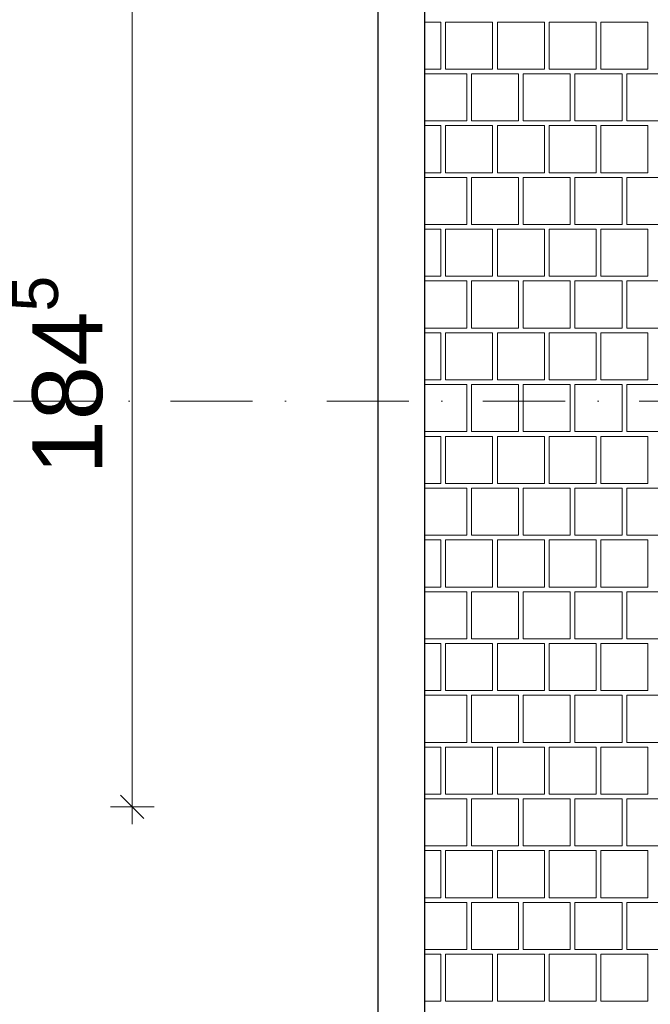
# Model space of a CAD drawing. Header units: millimetres. Extents: x -126271 to -88962, y -179170 to 5194.
# Tile 5 of 66: x -124788 to -123435, y -104260 to -102148. Entities that reach past the tile are written whole.
import ezdxf
from ezdxf.enums import TextEntityAlignment as Align

# ---------------------------------------------------------------- set-up
doc = ezdxf.new("R2010")
doc.units = ezdxf.units.MM
doc.header["$MEASUREMENT"] = 0
doc.linetypes.add('Kropki i Kreski', pattern=[335.138881, 176.388884, -88.194442, 0, -70.555556])
for name, color, linetype, lineweight, true_color in [('Nowe_2D - Rysunki i Obrazki_Nr_pióra__105', 7, 'Continuous', 13, 0xcccccc), ('Nowe_2D - Rysunki i Obrazki_Nr_pióra__61', 7, 'Continuous', 18, 0x6a6a6a), ('Nowe_Wymiarowanie - Ogólne_Nr_pióra__81', 7, 'Continuous', 13, 0x6a6a6a)]:
    doc.layers.add(name, color=color, linetype=linetype, lineweight=lineweight, true_color=true_color)
for name, color, linetype, lineweight in [('Nowe_2D - Rysunki i Obrazki_Nr_pióra__22', 8, 'Continuous', 25), ('Nowe_Osie_Nr_pióra__4', 8, 'Continuous', 13), ('Nowe_Wymiarowanie - Ogólne_Nr_pióra__42', 8, 'Continuous', 25)]:
    doc.layers.add(name, color=color, linetype=linetype, lineweight=lineweight)
doc.layers.add('Nowe_Osie', color=7, linetype='Continuous')
doc.layers.add('Nowe_Wymiarowanie - Ogólne', color=7, linetype='Continuous')
doc.styles.add('STYL_AUTOMATYCZNY_1', font='arial.ttf')
doc.dimstyles.new('STYL_AUTOMATYCZNY__3', dxfattribs={"dimtxt": 150, "dimasz": 47.5, "dimexe": 0.18, "dimexo": 0.0625, "dimgap": 0, "dimtad": 1, "dimdec": 0, "dimlfac": 0.1, "dimzin": 0, "dimdsep": 46, "dimtxsty": 'STYL_AUTOMATYCZNY_1', "dimblk": 'ARROWHEAD_6', "dimblk1": 'ARROWHEAD_6', "dimblk2": 'ARROWHEAD_6', "dimcen": 0.09, "dimse1": 1, "dimse2": 1, "dimclrd": 256, "dimclre": 256, "dimclrt": 8, "dimazin": 0, "dimtfac": 1, "dimtdec": 4, "dimtmove": 0, "dimatfit": 3, "dimfxl": 0, "dimtolj": 1, "dimtzin": 0, "dimarcsym": 0})

# ---------------------------------------------------------------- blocks, each defined once
blk = doc.blocks.new('*X78')
at = {"layer": 'Nowe_2D - Rysunki i Obrazki_Nr_pióra__105', "color": 254, "linetype": 'Continuous', "lineweight": 13, "true_color": 0xcccccc}
for p, q in [((-123884.3, -102153), (-123919.5, -102153)), ((-123884.3, -102254), (-123884.3, -102153)), ((-123773.2, -102153), (-123874.2, -102153)), ((-123874.2, -102153), (-123874.2, -102254)), ((-123773.2, -102254), (-123773.2, -102153)), ((-123662.1, -102153), (-123763.1, -102153)), ((-123763.1, -102153), (-123763.1, -102254)), ((-123662.1, -102254), (-123662.1, -102153)), ((-123551, -102153), (-123652, -102153)), ((-123652, -102153), (-123652, -102254)), ((-123551, -102254), (-123551, -102153)), ((-123439.9, -102153), (-123540.9, -102153)), ((-123540.9, -102153), (-123540.9, -102254)), ((-123439.9, -102254), (-123439.9, -102153)), ((-123919.5, -102254), (-123884.3, -102254)), ((-123874.2, -102254), (-123773.2, -102254)), ((-123763.1, -102254), (-123662.1, -102254)), ((-123652, -102254), (-123551, -102254)), ((-123540.9, -102254), (-123439.9, -102254)), ((-123828.8, -102264.1), (-123919.5, -102264.1)), ((-123828.8, -102365.1), (-123828.8, -102264.1)), ((-123818.7, -102365.1), (-123818.7, -102264.1)), ((-123818.7, -102264.1), (-123768.2, -102264.1)), ((-123717.7, -102264.1), (-123768.2, -102264.1)), ((-123717.7, -102365.1), (-123717.7, -102264.1)), ((-123606.6, -102264.1), (-123707.6, -102264.1)), ((-123707.6, -102264.1), (-123707.6, -102365.1)), ((-123606.6, -102365.1), (-123606.6, -102264.1)), ((-123596.5, -102365.1), (-123596.5, -102264.1)), ((-123596.5, -102264.1), (-123546, -102264.1)), ((-123495.5, -102264.1), (-123546, -102264.1)), ((-123495.5, -102365.1), (-123495.5, -102264.1)), ((-123384.4, -102264.1), (-123485.4, -102264.1)), ((-123485.4, -102264.1), (-123485.4, -102365.1)), ((-123919.5, -102365.1), (-123828.8, -102365.1)), ((-123884.3, -102375.2), (-123919.5, -102375.2)), ((-123884.3, -102476.2), (-123884.3, -102375.2)), ((-123773.2, -102375.2), (-123874.2, -102375.2)), ((-123874.2, -102375.2), (-123874.2, -102476.2)), ((-123768.2, -102365.1), (-123818.7, -102365.1)), ((-123773.2, -102476.2), (-123773.2, -102375.2)), ((-123768.2, -102365.1), (-123717.7, -102365.1)), ((-123662.1, -102375.2), (-123763.1, -102375.2)), ((-123763.1, -102375.2), (-123763.1, -102476.2)), ((-123707.6, -102365.1), (-123606.6, -102365.1)), ((-123662.1, -102476.2), (-123662.1, -102375.2)), ((-123551, -102375.2), (-123652, -102375.2)), ((-123652, -102375.2), (-123652, -102476.2)), ((-123546, -102365.1), (-123596.5, -102365.1)), ((-123551, -102476.2), (-123551, -102375.2)), ((-123546, -102365.1), (-123495.5, -102365.1)), ((-123439.9, -102375.2), (-123540.9, -102375.2)), ((-123540.9, -102375.2), (-123540.9, -102476.2)), ((-123485.4, -102365.1), (-123384.4, -102365.1)), ((-123439.9, -102476.2), (-123439.9, -102375.2)), ((-123919.5, -102476.2), (-123884.3, -102476.2)), ((-123828.8, -102486.3), (-123919.5, -102486.3)), ((-123874.2, -102476.2), (-123773.2, -102476.2)), ((-123828.8, -102587.3), (-123828.8, -102486.3)), ((-123818.7, -102587.3), (-123818.7, -102486.3)), ((-123818.7, -102486.3), (-123768.2, -102486.3)), ((-123717.7, -102486.3), (-123768.2, -102486.3)), ((-123763.1, -102476.2), (-123662.1, -102476.2)), ((-123717.7, -102587.3), (-123717.7, -102486.3)), ((-123606.6, -102486.3), (-123707.6, -102486.3)), ((-123707.6, -102486.3), (-123707.6, -102587.3)), ((-123652, -102476.2), (-123551, -102476.2)), ((-123606.6, -102587.3), (-123606.6, -102486.3)), ((-123596.5, -102587.3), (-123596.5, -102486.3)), ((-123596.5, -102486.3), (-123546, -102486.3)), ((-123495.5, -102486.3), (-123546, -102486.3)), ((-123540.9, -102476.2), (-123439.9, -102476.2)), ((-123495.5, -102587.3), (-123495.5, -102486.3)), ((-123384.4, -102486.3), (-123485.4, -102486.3)), ((-123485.4, -102486.3), (-123485.4, -102587.3)), ((-123919.5, -102587.3), (-123828.8, -102587.3)), ((-123768.2, -102587.3), (-123818.7, -102587.3)), ((-123768.2, -102587.3), (-123717.7, -102587.3)), ((-123707.6, -102587.3), (-123606.6, -102587.3)), ((-123546, -102587.3), (-123596.5, -102587.3)), ((-123546, -102587.3), (-123495.5, -102587.3)), ((-123485.4, -102587.3), (-123384.4, -102587.3)), ((-123884.3, -102597.4), (-123919.5, -102597.4)), ((-123884.3, -102698.4), (-123884.3, -102597.4)), ((-123773.2, -102597.4), (-123874.2, -102597.4)), ((-123874.2, -102597.4), (-123874.2, -102698.4)), ((-123773.2, -102698.4), (-123773.2, -102597.4)), ((-123662.1, -102597.4), (-123763.1, -102597.4)), ((-123763.1, -102597.4), (-123763.1, -102698.4)), ((-123662.1, -102698.4), (-123662.1, -102597.4)), ((-123551, -102597.4), (-123652, -102597.4)), ((-123652, -102597.4), (-123652, -102698.4)), ((-123551, -102698.4), (-123551, -102597.4)), ((-123439.9, -102597.4), (-123540.9, -102597.4)), ((-123540.9, -102597.4), (-123540.9, -102698.4)), ((-123439.9, -102698.4), (-123439.9, -102597.4)), ((-123919.5, -102698.4), (-123884.3, -102698.4)), ((-123874.2, -102698.4), (-123773.2, -102698.4)), ((-123763.1, -102698.4), (-123662.1, -102698.4)), ((-123652, -102698.4), (-123551, -102698.4)), ((-123540.9, -102698.4), (-123439.9, -102698.4)), ((-123828.8, -102708.5), (-123919.5, -102708.5)), ((-123828.8, -102809.5), (-123828.8, -102708.5)), ((-123818.7, -102809.5), (-123818.7, -102708.5)), ((-123818.7, -102708.5), (-123768.2, -102708.5)), ((-123717.7, -102708.5), (-123768.2, -102708.5)), ((-123717.7, -102809.5), (-123717.7, -102708.5)), ((-123606.6, -102708.5), (-123707.6, -102708.5)), ((-123707.6, -102708.5), (-123707.6, -102809.5)), ((-123606.6, -102809.5), (-123606.6, -102708.5)), ((-123596.5, -102809.5), (-123596.5, -102708.5)), ((-123596.5, -102708.5), (-123546, -102708.5)), ((-123495.5, -102708.5), (-123546, -102708.5)), ((-123495.5, -102809.5), (-123495.5, -102708.5)), ((-123384.4, -102708.5), (-123485.4, -102708.5)), ((-123485.4, -102708.5), (-123485.4, -102809.5)), ((-123919.5, -102809.5), (-123828.8, -102809.5)), ((-123884.3, -102819.6), (-123919.5, -102819.6)), ((-123884.3, -102920.6), (-123884.3, -102819.6)), ((-123773.2, -102819.6), (-123874.2, -102819.6)), ((-123874.2, -102819.6), (-123874.2, -102920.6)), ((-123768.2, -102809.5), (-123818.7, -102809.5)), ((-123773.2, -102920.6), (-123773.2, -102819.6)), ((-123768.2, -102809.5), (-123717.7, -102809.5)), ((-123662.1, -102819.6), (-123763.1, -102819.6)), ((-123763.1, -102819.6), (-123763.1, -102920.6)), ((-123707.6, -102809.5), (-123606.6, -102809.5)), ((-123662.1, -102920.6), (-123662.1, -102819.6)), ((-123551, -102819.6), (-123652, -102819.6)), ((-123652, -102819.6), (-123652, -102920.6)), ((-123546, -102809.5), (-123596.5, -102809.5)), ((-123551, -102920.6), (-123551, -102819.6)), ((-123546, -102809.5), (-123495.5, -102809.5)), ((-123439.9, -102819.6), (-123540.9, -102819.6)), ((-123540.9, -102819.6), (-123540.9, -102920.6)), ((-123485.4, -102809.5), (-123384.4, -102809.5)), ((-123439.9, -102920.6), (-123439.9, -102819.6)), ((-123919.5, -102920.6), (-123884.3, -102920.6)), ((-123828.8, -102930.7), (-123919.5, -102930.7)), ((-123874.2, -102920.6), (-123773.2, -102920.6)), ((-123828.8, -103031.7), (-123828.8, -102930.7)), ((-123818.7, -103031.7), (-123818.7, -102930.7)), ((-123818.7, -102930.7), (-123768.2, -102930.7)), ((-123717.7, -102930.7), (-123768.2, -102930.7)), ((-123763.1, -102920.6), (-123662.1, -102920.6)), ((-123717.7, -103031.7), (-123717.7, -102930.7)), ((-123606.6, -102930.7), (-123707.6, -102930.7)), ((-123707.6, -102930.7), (-123707.6, -103031.7)), ((-123652, -102920.6), (-123551, -102920.6)), ((-123606.6, -103031.7), (-123606.6, -102930.7)), ((-123596.5, -103031.7), (-123596.5, -102930.7)), ((-123596.5, -102930.7), (-123546, -102930.7)), ((-123495.5, -102930.7), (-123546, -102930.7)), ((-123540.9, -102920.6), (-123439.9, -102920.6)), ((-123495.5, -103031.7), (-123495.5, -102930.7)), ((-123384.4, -102930.7), (-123485.4, -102930.7)), ((-123485.4, -102930.7), (-123485.4, -103031.7)), ((-123919.5, -103031.7), (-123828.8, -103031.7)), ((-123768.2, -103031.7), (-123818.7, -103031.7)), ((-123768.2, -103031.7), (-123717.7, -103031.7)), ((-123707.6, -103031.7), (-123606.6, -103031.7)), ((-123546, -103031.7), (-123596.5, -103031.7)), ((-123546, -103031.7), (-123495.5, -103031.7)), ((-123485.4, -103031.7), (-123384.4, -103031.7)), ((-123884.3, -103041.8), (-123919.5, -103041.8)), ((-123884.3, -103142.8), (-123884.3, -103041.8)), ((-123773.2, -103041.8), (-123874.2, -103041.8)), ((-123874.2, -103041.8), (-123874.2, -103142.8)), ((-123773.2, -103142.8), (-123773.2, -103041.8)), ((-123662.1, -103041.8), (-123763.1, -103041.8)), ((-123763.1, -103041.8), (-123763.1, -103142.8)), ((-123662.1, -103142.8), (-123662.1, -103041.8)), ((-123551, -103041.8), (-123652, -103041.8)), ((-123652, -103041.8), (-123652, -103142.8)), ((-123551, -103142.8), (-123551, -103041.8)), ((-123439.9, -103041.8), (-123540.9, -103041.8)), ((-123540.9, -103041.8), (-123540.9, -103142.8)), ((-123439.9, -103142.8), (-123439.9, -103041.8)), ((-123919.5, -103142.8), (-123884.3, -103142.8)), ((-123874.2, -103142.8), (-123773.2, -103142.8)), ((-123763.1, -103142.8), (-123662.1, -103142.8)), ((-123652, -103142.8), (-123551, -103142.8)), ((-123540.9, -103142.8), (-123439.9, -103142.8)), ((-123828.8, -103152.9), (-123919.5, -103152.9)), ((-123828.8, -103253.9), (-123828.8, -103152.9)), ((-123818.7, -103253.9), (-123818.7, -103152.9)), ((-123818.7, -103152.9), (-123768.2, -103152.9)), ((-123717.7, -103152.9), (-123768.2, -103152.9)), ((-123717.7, -103253.9), (-123717.7, -103152.9)), ((-123606.6, -103152.9), (-123707.6, -103152.9)), ((-123707.6, -103152.9), (-123707.6, -103253.9)), ((-123606.6, -103253.9), (-123606.6, -103152.9)), ((-123596.5, -103253.9), (-123596.5, -103152.9)), ((-123596.5, -103152.9), (-123546, -103152.9)), ((-123495.5, -103152.9), (-123546, -103152.9)), ((-123495.5, -103253.9), (-123495.5, -103152.9)), ((-123384.4, -103152.9), (-123485.4, -103152.9)), ((-123485.4, -103152.9), (-123485.4, -103253.9)), ((-123919.5, -103253.9), (-123828.8, -103253.9)), ((-123884.3, -103264), (-123919.5, -103264)), ((-123884.3, -103365), (-123884.3, -103264)), ((-123773.2, -103264), (-123874.2, -103264)), ((-123874.2, -103264), (-123874.2, -103365)), ((-123768.2, -103253.9), (-123818.7, -103253.9)), ((-123773.2, -103365), (-123773.2, -103264)), ((-123768.2, -103253.9), (-123717.7, -103253.9)), ((-123662.1, -103264), (-123763.1, -103264)), ((-123763.1, -103264), (-123763.1, -103365)), ((-123707.6, -103253.9), (-123606.6, -103253.9)), ((-123662.1, -103365), (-123662.1, -103264)), ((-123551, -103264), (-123652, -103264)), ((-123652, -103264), (-123652, -103365)), ((-123546, -103253.9), (-123596.5, -103253.9)), ((-123551, -103365), (-123551, -103264)), ((-123546, -103253.9), (-123495.5, -103253.9)), ((-123439.9, -103264), (-123540.9, -103264)), ((-123540.9, -103264), (-123540.9, -103365)), ((-123485.4, -103253.9), (-123384.4, -103253.9)), ((-123439.9, -103365), (-123439.9, -103264)), ((-123919.5, -103365), (-123884.3, -103365)), ((-123828.8, -103375.1), (-123919.5, -103375.1)), ((-123874.2, -103365), (-123773.2, -103365)), ((-123828.8, -103476.1), (-123828.8, -103375.1)), ((-123818.7, -103476.1), (-123818.7, -103375.1)), ((-123818.7, -103375.1), (-123768.2, -103375.1)), ((-123717.7, -103375.1), (-123768.2, -103375.1)), ((-123763.1, -103365), (-123662.1, -103365)), ((-123717.7, -103476.1), (-123717.7, -103375.1)), ((-123606.6, -103375.1), (-123707.6, -103375.1)), ((-123707.6, -103375.1), (-123707.6, -103476.1)), ((-123652, -103365), (-123551, -103365)), ((-123606.6, -103476.1), (-123606.6, -103375.1)), ((-123596.5, -103476.1), (-123596.5, -103375.1)), ((-123596.5, -103375.1), (-123546, -103375.1)), ((-123495.5, -103375.1), (-123546, -103375.1)), ((-123540.9, -103365), (-123439.9, -103365)), ((-123495.5, -103476.1), (-123495.5, -103375.1)), ((-123384.4, -103375.1), (-123485.4, -103375.1)), ((-123485.4, -103375.1), (-123485.4, -103476.1)), ((-123919.5, -103476.1), (-123828.8, -103476.1)), ((-123768.2, -103476.1), (-123818.7, -103476.1)), ((-123768.2, -103476.1), (-123717.7, -103476.1)), ((-123707.6, -103476.1), (-123606.6, -103476.1)), ((-123546, -103476.1), (-123596.5, -103476.1)), ((-123546, -103476.1), (-123495.5, -103476.1)), ((-123485.4, -103476.1), (-123384.4, -103476.1)), ((-123884.3, -103486.2), (-123919.5, -103486.2)), ((-123884.3, -103587.2), (-123884.3, -103486.2)), ((-123773.2, -103486.2), (-123874.2, -103486.2)), ((-123874.2, -103486.2), (-123874.2, -103587.2)), ((-123773.2, -103587.2), (-123773.2, -103486.2)), ((-123662.1, -103486.2), (-123763.1, -103486.2)), ((-123763.1, -103486.2), (-123763.1, -103587.2)), ((-123662.1, -103587.2), (-123662.1, -103486.2)), ((-123551, -103486.2), (-123652, -103486.2)), ((-123652, -103486.2), (-123652, -103587.2)), ((-123551, -103587.2), (-123551, -103486.2)), ((-123439.9, -103486.2), (-123540.9, -103486.2)), ((-123540.9, -103486.2), (-123540.9, -103587.2)), ((-123439.9, -103587.2), (-123439.9, -103486.2)), ((-123919.5, -103587.2), (-123884.3, -103587.2)), ((-123874.2, -103587.2), (-123773.2, -103587.2)), ((-123763.1, -103587.2), (-123662.1, -103587.2)), ((-123652, -103587.2), (-123551, -103587.2)), ((-123540.9, -103587.2), (-123439.9, -103587.2)), ((-123828.8, -103597.3), (-123919.5, -103597.3)), ((-123828.8, -103698.3), (-123828.8, -103597.3)), ((-123818.7, -103698.3), (-123818.7, -103597.3)), ((-123818.7, -103597.3), (-123768.2, -103597.3)), ((-123717.7, -103597.3), (-123768.2, -103597.3)), ((-123717.7, -103698.3), (-123717.7, -103597.3)), ((-123606.6, -103597.3), (-123707.6, -103597.3)), ((-123707.6, -103597.3), (-123707.6, -103698.3)), ((-123606.6, -103698.3), (-123606.6, -103597.3)), ((-123596.5, -103698.3), (-123596.5, -103597.3)), ((-123596.5, -103597.3), (-123546, -103597.3)), ((-123495.5, -103597.3), (-123546, -103597.3)), ((-123495.5, -103698.3), (-123495.5, -103597.3)), ((-123384.4, -103597.3), (-123485.4, -103597.3)), ((-123485.4, -103597.3), (-123485.4, -103698.3)), ((-123919.5, -103698.3), (-123828.8, -103698.3)), ((-123884.3, -103708.4), (-123919.5, -103708.4)), ((-123884.3, -103809.4), (-123884.3, -103708.4)), ((-123773.2, -103708.4), (-123874.2, -103708.4)), ((-123874.2, -103708.4), (-123874.2, -103809.4)), ((-123768.2, -103698.3), (-123818.7, -103698.3)), ((-123773.2, -103809.4), (-123773.2, -103708.4)), ((-123768.2, -103698.3), (-123717.7, -103698.3)), ((-123662.1, -103708.4), (-123763.1, -103708.4)), ((-123763.1, -103708.4), (-123763.1, -103809.4)), ((-123707.6, -103698.3), (-123606.6, -103698.3)), ((-123662.1, -103809.4), (-123662.1, -103708.4)), ((-123551, -103708.4), (-123652, -103708.4)), ((-123652, -103708.4), (-123652, -103809.4)), ((-123546, -103698.3), (-123596.5, -103698.3)), ((-123551, -103809.4), (-123551, -103708.4)), ((-123546, -103698.3), (-123495.5, -103698.3)), ((-123439.9, -103708.4), (-123540.9, -103708.4)), ((-123540.9, -103708.4), (-123540.9, -103809.4)), ((-123485.4, -103698.3), (-123384.4, -103698.3)), ((-123439.9, -103809.4), (-123439.9, -103708.4)), ((-123919.5, -103809.4), (-123884.3, -103809.4)), ((-123828.8, -103819.5), (-123919.5, -103819.5)), ((-123874.2, -103809.4), (-123773.2, -103809.4)), ((-123828.8, -103920.5), (-123828.8, -103819.5)), ((-123818.7, -103920.5), (-123818.7, -103819.5)), ((-123818.7, -103819.5), (-123768.2, -103819.5)), ((-123717.7, -103819.5), (-123768.2, -103819.5)), ((-123763.1, -103809.4), (-123662.1, -103809.4)), ((-123717.7, -103920.5), (-123717.7, -103819.5)), ((-123606.6, -103819.5), (-123707.6, -103819.5)), ((-123707.6, -103819.5), (-123707.6, -103920.5)), ((-123652, -103809.4), (-123551, -103809.4)), ((-123606.6, -103920.5), (-123606.6, -103819.5)), ((-123596.5, -103920.5), (-123596.5, -103819.5)), ((-123596.5, -103819.5), (-123546, -103819.5)), ((-123495.5, -103819.5), (-123546, -103819.5)), ((-123540.9, -103809.4), (-123439.9, -103809.4)), ((-123495.5, -103920.5), (-123495.5, -103819.5)), ((-123384.4, -103819.5), (-123485.4, -103819.5)), ((-123485.4, -103819.5), (-123485.4, -103920.5)), ((-123919.5, -103920.5), (-123828.8, -103920.5)), ((-123768.2, -103920.5), (-123818.7, -103920.5)), ((-123768.2, -103920.5), (-123717.7, -103920.5)), ((-123707.6, -103920.5), (-123606.6, -103920.5)), ((-123546, -103920.5), (-123596.5, -103920.5)), ((-123546, -103920.5), (-123495.5, -103920.5)), ((-123485.4, -103920.5), (-123384.4, -103920.5)), ((-123884.3, -103930.6), (-123919.5, -103930.6)), ((-123884.3, -104031.6), (-123884.3, -103930.6)), ((-123773.2, -103930.6), (-123874.2, -103930.6)), ((-123874.2, -103930.6), (-123874.2, -104031.6)), ((-123773.2, -104031.6), (-123773.2, -103930.6)), ((-123662.1, -103930.6), (-123763.1, -103930.6)), ((-123763.1, -103930.6), (-123763.1, -104031.6)), ((-123662.1, -104031.6), (-123662.1, -103930.6)), ((-123551, -103930.6), (-123652, -103930.6)), ((-123652, -103930.6), (-123652, -104031.6)), ((-123551, -104031.6), (-123551, -103930.6)), ((-123439.9, -103930.6), (-123540.9, -103930.6)), ((-123540.9, -103930.6), (-123540.9, -104031.6)), ((-123439.9, -104031.6), (-123439.9, -103930.6)), ((-123919.5, -104031.6), (-123884.3, -104031.6)), ((-123874.2, -104031.6), (-123773.2, -104031.6)), ((-123763.1, -104031.6), (-123662.1, -104031.6)), ((-123652, -104031.6), (-123551, -104031.6)), ((-123540.9, -104031.6), (-123439.9, -104031.6)), ((-123828.8, -104041.7), (-123919.5, -104041.7)), ((-123828.8, -104142.7), (-123828.8, -104041.7)), ((-123818.7, -104142.7), (-123818.7, -104041.7)), ((-123818.7, -104041.7), (-123768.2, -104041.7)), ((-123717.7, -104041.7), (-123768.2, -104041.7)), ((-123717.7, -104142.7), (-123717.7, -104041.7)), ((-123606.6, -104041.7), (-123707.6, -104041.7)), ((-123707.6, -104041.7), (-123707.6, -104142.7)), ((-123606.6, -104142.7), (-123606.6, -104041.7)), ((-123596.5, -104142.7), (-123596.5, -104041.7)), ((-123596.5, -104041.7), (-123546, -104041.7)), ((-123495.5, -104041.7), (-123546, -104041.7)), ((-123495.5, -104142.7), (-123495.5, -104041.7)), ((-123384.4, -104041.7), (-123485.4, -104041.7)), ((-123485.4, -104041.7), (-123485.4, -104142.7)), ((-123919.5, -104142.7), (-123828.8, -104142.7)), ((-123884.3, -104152.8), (-123919.5, -104152.8)), ((-123884.3, -104253.8), (-123884.3, -104152.8)), ((-123773.2, -104152.8), (-123874.2, -104152.8)), ((-123874.2, -104152.8), (-123874.2, -104253.8)), ((-123768.2, -104142.7), (-123818.7, -104142.7)), ((-123773.2, -104253.8), (-123773.2, -104152.8)), ((-123768.2, -104142.7), (-123717.7, -104142.7)), ((-123662.1, -104152.8), (-123763.1, -104152.8)), ((-123763.1, -104152.8), (-123763.1, -104253.8)), ((-123707.6, -104142.7), (-123606.6, -104142.7)), ((-123662.1, -104253.8), (-123662.1, -104152.8)), ((-123551, -104152.8), (-123652, -104152.8)), ((-123652, -104152.8), (-123652, -104253.8)), ((-123546, -104142.7), (-123596.5, -104142.7)), ((-123551, -104253.8), (-123551, -104152.8)), ((-123546, -104142.7), (-123495.5, -104142.7)), ((-123439.9, -104152.8), (-123540.9, -104152.8)), ((-123540.9, -104152.8), (-123540.9, -104253.8)), ((-123485.4, -104142.7), (-123384.4, -104142.7)), ((-123439.9, -104253.8), (-123439.9, -104152.8)), ((-123919.5, -104253.8), (-123884.3, -104253.8)), ((-123874.2, -104253.8), (-123773.2, -104253.8)), ((-123763.1, -104253.8), (-123662.1, -104253.8)), ((-123652, -104253.8), (-123551, -104253.8)), ((-123540.9, -104253.8), (-123439.9, -104253.8))]:
    blk.add_line(p, q, dxfattribs=at)
blk = doc.blocks.new('Wypełnienie_6_1', base_point=(0, 0))
at = {"layer": 'Nowe_2D - Rysunki i Obrazki_Nr_pióra__61', "color": 251, "linetype": 'Continuous', "lineweight": 18, "true_color": 0x6a6a6a, "flags": 128}
blk.add_lwpolyline([(-123919.5, -89334.3), (-123919.5, -89156.6), (-111869.6, -89156.6), (-111869.6, -88443.6), (-106115.7, -88443.6), (-106115.7, -89156.6), (-92839.5, -89156.6), (-92839.5, -102678.1), (-92839.5, -102776.9), (-92839.5, -105256.6), (-123919.5, -105256.6), (-123919.5, -90576.6), (-125357.6, -90576.6), (-125357.6, -89334.3)], close=True, dxfattribs=at)
at = {"layer": 'Nowe_2D - Rysunki i Obrazki_Nr_pióra__105', "color": 254, "linetype": 'Continuous', "lineweight": 13, "true_color": 0xcccccc}
blk.add_blockref('*X78', (0, 0), dxfattribs=at)
blk = doc.blocks.new('Standardowy znacznik osi_5')
at = {"layer": 'Nowe_Osie_Nr_pióra__4', "color": 8, "linetype": 'Kropki i Kreski', "lineweight": 13}
for p, q in [((1000, 0), (32849.3, 0)), ((32849.3, 0), (33849.3, 0))]:
    blk.add_line(p, q, dxfattribs=at)
blk.add_point((32849.3, 0), dxfattribs=at)
blk.add_point((32849.3, 0), dxfattribs=at)
at = {"layer": 'Nowe_Osie_Nr_pióra__4', "color": 8, "lineweight": 13, "style": 'STYL_AUTOMATYCZNY_1'}
for tag, p in [('AC_MarkerText_1_0', (-250, -239.3)), ('AC_MarkerText_1_1', (34099.3, -239.3))]:
    blk.add_attdef(tag, text='', height=250, rotation=180, dxfattribs=at).set_placement(p, align=Align.TOP_CENTER)
blk = doc.blocks.new('*D373')
at = {"layer": 'Nowe_Wymiarowanie - Ogólne_Nr_pióra__81', "color": 251, "linetype": 'Continuous', "lineweight": 13, "true_color": 0x6a6a6a}
for p, q in [((-124546.5, -100492.2), (-124546.5, -101992.2)), ((-124521.5, -102017.2), (-124571.5, -101967.2)), ((-124593.4, -101992.2), (-124499.7, -101992.2)), ((-124546.5, -101992.2), (-124546.5, -103836.6)), ((-124571.5, -103811.6), (-124521.5, -103861.6)), ((-124593.4, -103836.6), (-124499.7, -103836.6)), ((-124546.5, -103836.6), (-124546.5, -103874.1))]:
    blk.add_line(p, q, dxfattribs=at)
at = {"layer": 'Nowe_Wymiarowanie - Ogólne_Nr_pióra__42', "color": 8, "lineweight": 25, "insert": (-124567.2, -103123.8), "char_height": 150, "attachment_point": 7, "rotation": 90, "style": 'STYL_AUTOMATYCZNY_1'}
blk.add_mtext('\\A1;{\\pql;\\fArial|b0|i0|c238|p0;\\W1.000000;184\\fArial|b0|i0|c238|p0;\\W1.000000;\\A1{\\H.66x;\\S5^  ;}}', dxfattribs=at)
blk = doc.blocks.new('ARROWHEAD_6')
at = {"color": 0, "linetype": 'Continuous', "lineweight": 0}
for p, q in [((-0.5, -0.5), (0.5, 0.5)), ((0, 0), (-1, 0))]:
    blk.add_line(p, q, dxfattribs=at)
blk = doc.blocks.new('*D374')
at = {"layer": 'Nowe_Wymiarowanie - Ogólne_Nr_pióra__81', "color": 251, "linetype": 'Continuous', "lineweight": 13, "true_color": 0x6a6a6a}
for p, q in [((-125332.4, -91021.6), (-125382.4, -90971.6)), ((-125357.4, -90996.6), (-125357.4, -90959.1)), ((-125310.6, -90996.6), (-125404.3, -90996.6)), ((-125357.4, -103836.6), (-125357.4, -90996.6)), ((-125382.4, -103811.6), (-125332.4, -103861.6)), ((-125310.6, -103836.6), (-125404.3, -103836.6)), ((-125357.4, -103874.1), (-125357.4, -103836.6))]:
    blk.add_line(p, q, dxfattribs=at)
at = {"layer": 'Nowe_Wymiarowanie - Ogólne_Nr_pióra__42', "color": 8, "lineweight": 25, "insert": (-125387.4, -97674), "char_height": 150, "attachment_point": 7, "rotation": 90, "style": 'STYL_AUTOMATYCZNY_1'}
blk.add_mtext('\\A1;{\\pql;\\fArial|b0|i0|c238|p0;\\W1.000000;1\xa0284}', dxfattribs=at)
blk = doc.blocks.new('*D375')
at = {"layer": 'Nowe_Wymiarowanie - Ogólne_Nr_pióra__81', "color": 251, "linetype": 'Continuous', "lineweight": 13, "true_color": 0x6a6a6a}
for p, q in [((-125027.7, -102941.6), (-124977.7, -102991.6)), ((-125002.7, -103836.6), (-125002.7, -102966.6)), ((-125027.7, -103811.6), (-124977.7, -103861.6)), ((-124955.8, -103836.6), (-125049.5, -103836.6)), ((-125002.7, -103874.1), (-125002.7, -103836.6))]:
    blk.add_line(p, q, dxfattribs=at)
at = {"layer": 'Nowe_Wymiarowanie - Ogólne_Nr_pióra__42', "color": 8, "lineweight": 25, "insert": (-125032.7, -103516), "char_height": 150, "attachment_point": 7, "rotation": 90, "style": 'STYL_AUTOMATYCZNY_1'}
blk.add_mtext('\\A1;{\\pql;\\fArial|b0|i0|c238|p0;\\W1.000000;87}', dxfattribs=at)

msp = doc.modelspace()

# ---------------------------------------------------------------- linework, layer by layer
at = {"layer": 'Nowe_2D - Rysunki i Obrazki_Nr_pióra__22', "color": 8, "linetype": 'Continuous', "lineweight": 25, "flags": 128}
for points in [[(-123919.5, -90576.6), (-123919.5, -105256.6), (-105338.5, -105256.6)], [(-124019.5, -90676.1), (-124019.5, -105356.6), (-105338.5, -105356.6)]]:
    msp.add_lwpolyline(points, dxfattribs=at)

# ---------------------------------------------------------------- block references
at = {"layer": 'Nowe_2D - Rysunki i Obrazki_Nr_pióra__105', "color": 254, "linetype": 'Continuous', "lineweight": 13, "true_color": 0xcccccc}
msp.add_blockref('Wypełnienie_6_1', (0, 0), dxfattribs=at)
at = {"layer": 'Nowe_Osie', "color": 8, "linetype": 'Continuous', "lineweight": 15, "zscale": 1000, "rotation": 180}
msp.add_blockref('Standardowy znacznik osi_5', (-91775.7, -102966.6), dxfattribs=at)

# ---------------------------------------------------------------- dimensions: what is measured, and where the dimension line sits
at = {"layer": 'Nowe_Wymiarowanie - Ogólne', "color": 251, "linetype": 'Continuous', "lineweight": 13, "true_color": 0x6a6a6a}
for base, p1, p2, angle, picture, middle in [((-125357.4, -90996.6), (-121039.5, -103836.6), (-122319.5, -90996.6), 90, '*D374', (-125462.4, -97416.7)), ((-124546.5, -103836.6), (-122149.5, -101992.2), (-122319.5, -103836.6), 270, '*D373', (-124651.5, -102750.6)), ((-125002.7, -102966.6), (-122319.5, -103836.6), (-125625.1, -102966.6), 90, '*D375', (-125107.7, -103401.9))]:
    dim = msp.add_linear_dim(base=base, p1=p1, p2=p2, angle=angle, dimstyle='STYL_AUTOMATYCZNY__3', dxfattribs=at)
    dim.commit()
    dim.dimension.update_dxf_attribs({"geometry": picture, "text_midpoint": middle, "dimtype": 160, "text_rotation": 90})

doc.saveas('drawing.dxf')
